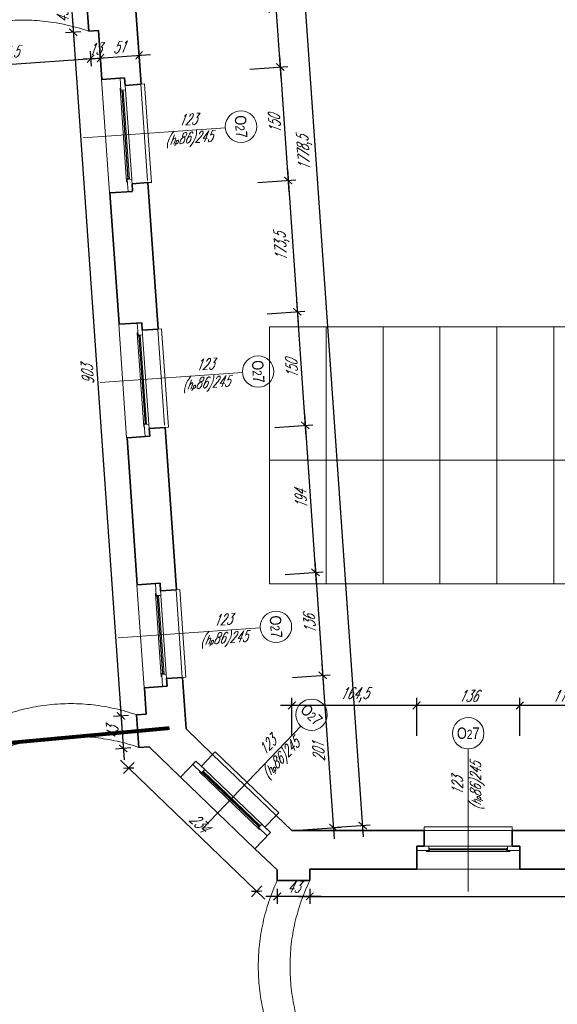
# Model space of a CAD drawing. Header units: millimetres. Extents: x 402 to 79005, y -7782 to 89952.
# Tile 145 of 256: x 22867 to 23576, y 29248 to 30546. Entities that reach past the tile are written whole.
import ezdxf

# ---------------------------------------------------------------- set-up
doc = ezdxf.new("R2010")
doc.units = ezdxf.units.MM
doc.header["$LTSCALE"] = 10
doc.linetypes.add('ACAD_ISO12W100', pattern=[21, 12, -3, 0, -3, 0, -3])
doc.linetypes.add('DASHED', pattern=[19.05, 12.7, -6.35])
doc.layers.get('0').update_dxf_attribs({"lineweight": 0})
doc.layers.get('Defpoints').update_dxf_attribs({"color": 253})
for name, color, linetype, lineweight in [('01 parter - ściany', 253, 'Continuous', 35), ('03-01_okna', 253, 'Continuous', 15), ('04-1_widok', 253, 'Continuous', 5), ('04-2_nad', 253, 'DASHED', 5), ('05-01_wymiary', 253, 'Continuous', 5), ('05-03_opis', 253, 'Continuous', 5)]:
    doc.layers.add(name, color=color, linetype=linetype, lineweight=lineweight)
doc.styles.add('ariel', font='ARIAL.TTF', dxfattribs={"width": 0.8})
doc.styles.add('ariel_wym', font='simplex.shx', dxfattribs={"width": 0.65, "oblique": 25})
doc.dimstyles.new('ariel 50', dxfattribs={"dimtxt": 15, "dimasz": 10, "dimexe": 10, "dimexo": 0, "dimgap": 5, "dimtad": 1, "dimdec": 1, "dimrnd": 0.5, "dimtxsty": 'ariel_wym', "dimblk": 'ARCHTICK', "dimcen": 2.5, "dimdle": 15, "dimazin": 0, "dimtfac": 1, "dimtdec": 1, "dimtix": 1, "dimtmove": 0, "dimatfit": 3, "dimldrblk": 'DOT', "dimfxl": 0, "dimarcsym": 0})
doc.dimstyles.new('ariel 50 wnętrze', dxfattribs={"dimtxt": 15, "dimasz": 10, "dimexe": 10, "dimexo": 0, "dimgap": 5, "dimtad": 1, "dimdec": 1, "dimrnd": 0.5, "dimtxsty": 'ariel_wym', "dimblk": 'ARCHTICK', "dimcen": 2.5, "dimdle": 15, "dimazin": 0, "dimtfac": 1, "dimtdec": 1, "dimtix": 1, "dimtmove": 0, "dimatfit": 3, "dimldrblk": 'DOT', "dimfxl": 0, "dimarcsym": 0})

# ---------------------------------------------------------------- blocks, each defined once
blk = doc.blocks.new('_ArchTick')
at = {"color": 0, "linetype": 'ByBlock', "const_width": 0.15}
blk.add_lwpolyline([(-0.5, -0.5), (0.5, 0.5)], dxfattribs=at)
blk = doc.blocks.new('*D1095')
at = {"layer": '05-01_wymiary', "color": 0, "lineweight": -2}
for p, q in [((23526.5, 29602.2), (23526.5, 29652.2)), ((23637.5, 29602.2), (23637.5, 29652.2)), ((23652.5, 29642.2), (23511.5, 29642.2))]:
    blk.add_line(p, q, dxfattribs=at)
at = {"layer": 'Defpoints', "color": 0}
for p in [(23526.5, 29642.2), (23526.5, 29426.5), (23637.5, 29426.4)]:
    blk.add_point(p, dxfattribs=at)
at = {"layer": '05-01_wymiary', "color": 0, "lineweight": -2, "xscale": 10, "yscale": 10, "zscale": 10, "rotation": 180}
blk.add_blockref('_ArchTick', (23526.5, 29642.2), dxfattribs=at)
at = {"layer": '05-01_wymiary', "color": 0, "lineweight": -2, "xscale": 10, "yscale": 10, "zscale": 10}
blk.add_blockref('_ArchTick', (23637.5, 29642.2), dxfattribs=at)
at = {"layer": '05-01_wymiary', "color": 0, "insert": (23582, 29654.7), "char_height": 15, "attachment_point": 5, "style": 'ariel_wym'}
blk.add_mtext('111', dxfattribs=at)
blk = doc.blocks.new('_Dot')
at = {"color": 0, "linetype": 'ByBlock', "lineweight": -2}
blk.add_line((-0.5, 0), (-1, 0), dxfattribs=at)
at = {"color": 0, "linetype": 'ByBlock', "const_width": 0.5}
blk.add_lwpolyline([(-0.25, 0, 1), (0.25, 0, 1)], format="xyb", close=True, dxfattribs=at)
blk = doc.blocks.new('*D1096')
at = {"layer": '05-01_wymiary', "color": 0, "lineweight": -2}
for p, q in [((23390.5, 29602.2), (23390.5, 29652.2)), ((23526.5, 29602.2), (23526.5, 29652.2)), ((23541.5, 29642.2), (23375.5, 29642.2))]:
    blk.add_line(p, q, dxfattribs=at)
at = {"layer": 'Defpoints', "color": 0}
for p in [(23390.5, 29642.2), (23390.5, 29426.4), (23526.5, 29426.5)]:
    blk.add_point(p, dxfattribs=at)
at = {"layer": '05-01_wymiary', "color": 0, "lineweight": -2, "xscale": 10, "yscale": 10, "zscale": 10, "rotation": 180}
blk.add_blockref('_ArchTick', (23390.5, 29642.2), dxfattribs=at)
at = {"layer": '05-01_wymiary', "color": 0, "lineweight": -2, "xscale": 10, "yscale": 10, "zscale": 10}
blk.add_blockref('_ArchTick', (23526.5, 29642.2), dxfattribs=at)
at = {"layer": '05-01_wymiary', "color": 0, "insert": (23458.5, 29654.7), "char_height": 15, "attachment_point": 5, "style": 'ariel_wym'}
blk.add_mtext('136', dxfattribs=at)
blk = doc.blocks.new('*D1097')
at = {"layer": '05-01_wymiary', "color": 0, "lineweight": -2}
for p, q in [((23225.9, 29602.2), (23225.9, 29652.2)), ((23390.5, 29602.2), (23390.5, 29652.2)), ((23405.5, 29642.2), (23210.9, 29642.2))]:
    blk.add_line(p, q, dxfattribs=at)
at = {"layer": 'Defpoints', "color": 0}
for p in [(23225.9, 29642.2), (23225.9, 29477.5), (23390.5, 29426.4)]:
    blk.add_point(p, dxfattribs=at)
at = {"layer": '05-01_wymiary', "color": 0, "lineweight": -2, "xscale": 10, "yscale": 10, "zscale": 10, "rotation": 180}
blk.add_blockref('_ArchTick', (23225.9, 29642.2), dxfattribs=at)
at = {"layer": '05-01_wymiary', "color": 0, "lineweight": -2, "xscale": 10, "yscale": 10, "zscale": 10}
blk.add_blockref('_ArchTick', (23390.5, 29642.2), dxfattribs=at)
at = {"layer": '05-01_wymiary', "color": 0, "insert": (23308.2, 29656.1), "char_height": 15, "attachment_point": 5, "style": 'ariel_wym'}
blk.add_mtext('164,5', dxfattribs=at)
blk = doc.blocks.new('*D1549')
at = {"layer": '05-01_wymiary', "color": 0, "lineweight": -2}
for p, q in [((23197.3, 30671.7), (23211.5, 30468.7)), ((23158.5, 30654), (23208.3, 30657.4)), ((23170.6, 30480.8), (23220.4, 30484.3))]:
    blk.add_line(p, q, dxfattribs=at)
at = {"layer": 'Defpoints', "color": 0}
for p in [(22963.3, 30640.3), (23210.5, 30483.6), (22974.9, 30467.2)]:
    blk.add_point(p, dxfattribs=at)
at = {"layer": '05-01_wymiary', "color": 0, "lineweight": -2, "xscale": 10, "yscale": 10, "zscale": 10}
for p, rotation in [((23198.4, 30656.7), 94.00000000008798), ((23210.5, 30483.6), 274.000000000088)]:
    blk.add_blockref('_ArchTick', p, dxfattribs=dict(at, rotation=rotation))
at = {"layer": '05-01_wymiary', "color": 0, "insert": (23190.5, 30569.2), "char_height": 15, "attachment_point": 5, "rotation": 94, "style": 'ariel_wym'}
blk.add_mtext('173,5', dxfattribs=at)
blk = doc.blocks.new('*D1550')
at = {"layer": '05-01_wymiary', "color": 0, "lineweight": -2}
for p, q in [((23209.4, 30498.6), (23222, 30319.1)), ((23170.6, 30480.8), (23220.4, 30484.3)), ((23181, 30331.2), (23230.9, 30334.7))]:
    blk.add_line(p, q, dxfattribs=at)
at = {"layer": 'Defpoints', "color": 0}
for p in [(22974.9, 30467.2), (23220.9, 30334), (22985.8, 30317.6)]:
    blk.add_point(p, dxfattribs=at)
at = {"layer": '05-01_wymiary', "color": 0, "lineweight": -2, "xscale": 10, "yscale": 10, "zscale": 10}
for p, rotation in [((23210.5, 30483.6), 94.00000000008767), ((23220.9, 30334), 274.0000000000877)]:
    blk.add_blockref('_ArchTick', p, dxfattribs=dict(at, rotation=rotation))
at = {"layer": '05-01_wymiary', "color": 0, "insert": (23203.2, 30408), "char_height": 15, "attachment_point": 5, "rotation": 94, "style": 'ariel_wym'}
blk.add_mtext('150', dxfattribs=at)
blk = doc.blocks.new('*D1551')
at = {"layer": '05-01_wymiary', "color": 0, "lineweight": -2}
for p, q in [((23219.9, 30349), (23234.1, 30146)), ((23181, 30331.2), (23230.9, 30334.7)), ((23193.1, 30158.1), (23243, 30161.6))]:
    blk.add_line(p, q, dxfattribs=at)
at = {"layer": 'Defpoints', "color": 0}
for p in [(22985.8, 30317.6), (23233, 30160.9), (22997.9, 30144.5)]:
    blk.add_point(p, dxfattribs=at)
at = {"layer": '05-01_wymiary', "color": 0, "lineweight": -2, "xscale": 10, "yscale": 10, "zscale": 10}
for p, rotation in [((23220.9, 30334), 94.00000000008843), ((23233, 30160.9), 274.0000000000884)]:
    blk.add_blockref('_ArchTick', p, dxfattribs=dict(at, rotation=rotation))
at = {"layer": '05-01_wymiary', "color": 0, "insert": (23213.1, 30246.5), "char_height": 15, "attachment_point": 5, "rotation": 94, "style": 'ariel_wym'}
blk.add_mtext('173,5', dxfattribs=at)
blk = doc.blocks.new('*D1552')
at = {"layer": '05-01_wymiary', "color": 0, "lineweight": -2}
for p, q in [((23232, 30175.9), (23244.5, 29996.4)), ((23193.1, 30158.1), (23243, 30161.6)), ((23203.6, 30008.5), (23253.5, 30012))]:
    blk.add_line(p, q, dxfattribs=at)
at = {"layer": 'Defpoints', "color": 0}
for p in [(22997.9, 30144.5), (23243.5, 30011.3), (23007.9, 29994.9)]:
    blk.add_point(p, dxfattribs=at)
at = {"layer": '05-01_wymiary', "color": 0, "lineweight": -2, "xscale": 10, "yscale": 10, "zscale": 10}
for p, rotation in [((23233, 30160.9), 94.00000000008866), ((23243.5, 30011.3), 274.0000000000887)]:
    blk.add_blockref('_ArchTick', p, dxfattribs=dict(at, rotation=rotation))
at = {"layer": '05-01_wymiary', "color": 0, "insert": (23225.8, 30085.3), "char_height": 15, "attachment_point": 5, "rotation": 94, "style": 'ariel_wym'}
blk.add_mtext('150', dxfattribs=at)
blk = doc.blocks.new('*D1553')
at = {"layer": '05-01_wymiary', "color": 0, "lineweight": -2}
for p, q in [((23242.4, 30026.3), (23258.1, 29802.7)), ((23203.6, 30008.5), (23253.5, 30012)), ((23217.1, 29814.8), (23267, 29818.3))]:
    blk.add_line(p, q, dxfattribs=at)
at = {"layer": 'Defpoints', "color": 0}
for p in [(23007.9, 29994.9), (23257, 29817.6), (23021.9, 29801.2)]:
    blk.add_point(p, dxfattribs=at)
at = {"layer": '05-01_wymiary', "color": 0, "lineweight": -2, "xscale": 10, "yscale": 10, "zscale": 10}
for p, rotation in [((23243.5, 30011.3), 94.00000000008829), ((23257, 29817.6), 274.0000000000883)]:
    blk.add_blockref('_ArchTick', p, dxfattribs=dict(at, rotation=rotation))
at = {"layer": '05-01_wymiary', "color": 0, "insert": (23237.8, 29913.6), "char_height": 15, "attachment_point": 5, "rotation": 94, "style": 'ariel_wym'}
blk.add_mtext('194', dxfattribs=at)
blk = doc.blocks.new('*D1554')
at = {"layer": '05-01_wymiary', "color": 0, "lineweight": -2}
for p, q in [((23256, 29832.6), (23267.6, 29667)), ((23217.1, 29814.8), (23267, 29818.3)), ((23226.6, 29679.2), (23276.5, 29682.7))]:
    blk.add_line(p, q, dxfattribs=at)
at = {"layer": 'Defpoints', "color": 0}
for p in [(23021.9, 29801.2), (23266.5, 29682), (23031, 29665.5)]:
    blk.add_point(p, dxfattribs=at)
at = {"layer": '05-01_wymiary', "color": 0, "lineweight": -2, "xscale": 10, "yscale": 10, "zscale": 10}
for p, rotation in [((23257, 29817.6), 94.00000000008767), ((23266.5, 29682), 274.0000000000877)]:
    blk.add_blockref('_ArchTick', p, dxfattribs=dict(at, rotation=rotation))
at = {"layer": '05-01_wymiary', "color": 0, "insert": (23249.3, 29748.9), "char_height": 15, "attachment_point": 5, "rotation": 94, "style": 'ariel_wym'}
blk.add_mtext('136', dxfattribs=at)
blk = doc.blocks.new('*D1555')
at = {"layer": '05-01_wymiary', "color": 0, "lineweight": -2}
for p, q in [((23265.5, 29696.9), (23281.6, 29466.4)), ((23226.6, 29679.2), (23276.5, 29682.7)), ((23240.7, 29478.5), (23290.5, 29482))]:
    blk.add_line(p, q, dxfattribs=at)
at = {"layer": 'Defpoints', "color": 0}
for p in [(23031, 29665.5), (23280.6, 29481.3), (23225.9, 29477.5)]:
    blk.add_point(p, dxfattribs=at)
at = {"layer": '05-01_wymiary', "color": 0, "lineweight": -2, "xscale": 10, "yscale": 10, "zscale": 10}
for p, rotation in [((23266.5, 29682), 94.00000000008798), ((23280.6, 29481.3), 274.000000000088)]:
    blk.add_blockref('_ArchTick', p, dxfattribs=dict(at, rotation=rotation))
at = {"layer": '05-01_wymiary', "color": 0, "insert": (23261.1, 29580.8), "char_height": 15, "attachment_point": 5, "rotation": 94, "style": 'ariel_wym'}
blk.add_mtext('201', dxfattribs=at)
blk = doc.blocks.new('*D1556')
at = {"layer": '05-01_wymiary', "color": 0, "lineweight": -2}
for p, q in [((23320.2, 29469.1), (23194.1, 31273)), ((23155.2, 31255.3), (23205.1, 31258.8)), ((23279.3, 29481.2), (23329.2, 29484.7))]:
    blk.add_line(p, q, dxfattribs=at)
at = {"layer": 'Defpoints', "color": 0}
for p in [(23195.1, 31258.1), (22972.2, 31242.5), (23225.9, 29477.5)]:
    blk.add_point(p, dxfattribs=at)
at = {"layer": '05-01_wymiary', "color": 0, "lineweight": -2, "xscale": 10, "yscale": 10, "zscale": 10}
for p, rotation in [((23195.1, 31258.1), 94.0000000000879), ((23319.2, 29484), 274.0000000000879)]:
    blk.add_blockref('_ArchTick', p, dxfattribs=dict(at, rotation=rotation))
at = {"layer": '05-01_wymiary', "color": 0, "insert": (23243.3, 30370.1), "char_height": 15, "attachment_point": 5, "rotation": 94, "style": 'ariel_wym'}
blk.add_mtext('1778,5', dxfattribs=at)
blk = doc.blocks.new('*D1557')
at = {"layer": '05-01_wymiary', "color": 0, "lineweight": -2}
for p, q in [((23234.5, 29390.6), (23992.9, 29390.6)), ((23249.5, 29400.6), (23249.5, 29380.6)), ((23977.9, 29400.6), (23977.9, 29380.6))]:
    blk.add_line(p, q, dxfattribs=at)
at = {"layer": 'Defpoints', "color": 0}
for p in [(23249.5, 29426.5), (23977.9, 29426.5), (23977.9, 29390.6)]:
    blk.add_point(p, dxfattribs=at)
at = {"layer": '05-01_wymiary', "color": 0, "lineweight": -2, "xscale": 10, "yscale": 10, "zscale": 10, "rotation": 180}
blk.add_blockref('_ArchTick', (23249.5, 29390.6), dxfattribs=at)
at = {"layer": '05-01_wymiary', "color": 0, "lineweight": -2, "xscale": 10, "yscale": 10, "zscale": 10}
blk.add_blockref('_ArchTick', (23977.9, 29390.6), dxfattribs=at)
at = {"layer": '05-01_wymiary', "color": 0, "insert": (23613.7, 29404.6), "char_height": 15, "attachment_point": 5, "style": 'ariel_wym'}
blk.add_mtext('728,5', dxfattribs=at)
blk = doc.blocks.new('*D1680')
at = {"layer": '05-01_wymiary', "color": 0, "lineweight": -2}
for p, q in [((22933.4, 30587.1), (22938.5, 30514.3)), ((22944.4, 30572.8), (22924.4, 30571.4)), ((22947.4, 30530), (22927.4, 30528.6))]:
    blk.add_line(p, q, dxfattribs=at)
at = {"layer": 'Defpoints', "color": 0}
for p in [(22954.9, 30573.5), (22957.9, 30530.7), (22937.4, 30529.3)]:
    blk.add_point(p, dxfattribs=at)
at = {"layer": '05-01_wymiary', "color": 0, "lineweight": -2, "xscale": 10, "yscale": 10, "zscale": 10}
for p, rotation in [((22934.4, 30572.1), 94.00000000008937), ((22937.4, 30529.3), 274.0000000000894)]:
    blk.add_blockref('_ArchTick', p, dxfattribs=dict(at, rotation=rotation))
at = {"layer": '05-01_wymiary', "color": 0, "insert": (22923.5, 30549.8), "char_height": 15, "attachment_point": 5, "rotation": 94, "style": 'ariel_wym'}
blk.add_mtext('43', dxfattribs=at)
blk = doc.blocks.new('*D1681')
at = {"layer": '05-01_wymiary', "color": 0, "lineweight": -2}
for p, q in [((22936.4, 30544.3), (23001.5, 29613.4)), ((22947.4, 30530), (22927.4, 30528.6)), ((23010.4, 29629.1), (22990.4, 29627.7))]:
    blk.add_line(p, q, dxfattribs=at)
at = {"layer": 'Defpoints', "color": 0}
for p in [(22957.9, 30530.7), (23000.4, 29628.4), (23020.9, 29629.8)]:
    blk.add_point(p, dxfattribs=at)
at = {"layer": '05-01_wymiary', "color": 0, "lineweight": -2, "xscale": 10, "yscale": 10, "zscale": 10}
for p, rotation in [((22937.4, 30529.3), 94.00000000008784), ((23000.4, 29628.4), 274.0000000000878)]:
    blk.add_blockref('_ArchTick', p, dxfattribs=dict(at, rotation=rotation))
at = {"layer": '05-01_wymiary', "color": 0, "insert": (22956.4, 30078), "char_height": 15, "attachment_point": 5, "rotation": 94, "style": 'ariel_wym'}
blk.add_mtext('903', dxfattribs=at)
blk = doc.blocks.new('*D1682')
at = {"layer": '05-01_wymiary', "color": 0, "lineweight": -2}
for p, q in [((22999.4, 29643.4), (23004.5, 29570.6)), ((23010.4, 29629.1), (22990.4, 29627.7)), ((23013.4, 29586.2), (22993.4, 29584.8))]:
    blk.add_line(p, q, dxfattribs=at)
at = {"layer": 'Defpoints', "color": 0}
for p in [(23020.9, 29629.8), (23003.4, 29585.5), (23023.9, 29586.9)]:
    blk.add_point(p, dxfattribs=at)
at = {"layer": '05-01_wymiary', "color": 0, "lineweight": -2, "xscale": 10, "yscale": 10, "zscale": 10}
for p, rotation in [((23000.4, 29628.4), 94.00000000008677), ((23003.4, 29585.5), 274.0000000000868)]:
    blk.add_blockref('_ArchTick', p, dxfattribs=dict(at, rotation=rotation))
at = {"layer": '05-01_wymiary', "color": 0, "insert": (22989.4, 29606.1), "char_height": 15, "attachment_point": 5, "rotation": 94, "style": 'ariel_wym'}
blk.add_mtext('43', dxfattribs=at)
blk = doc.blocks.new('*D1683')
at = {"layer": '05-01_wymiary', "color": 0, "lineweight": -2}
for p, q in [((22999.9, 29570.1), (23190.3, 29386.9)), ((23017.7, 29566.9), (23003.8, 29552.5)), ((23186.4, 29404.5), (23172.5, 29390.1))]:
    blk.add_line(p, q, dxfattribs=at)
at = {"layer": 'Defpoints', "color": 0}
for p in [(23037.8, 29587.8), (23206.5, 29425.4), (23179.5, 29397.3)]:
    blk.add_point(p, dxfattribs=at)
at = {"layer": '05-01_wymiary', "color": 0, "lineweight": -2, "xscale": 10, "yscale": 10, "zscale": 10}
for p, rotation in [((23010.7, 29559.7), 136.0874923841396), ((23179.5, 29397.3), 316.0874923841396)]:
    blk.add_blockref('_ArchTick', p, dxfattribs=dict(at, rotation=rotation))
at = {"layer": '05-01_wymiary', "color": 0, "insert": (23103.8, 29487.5), "char_height": 15, "attachment_point": 5, "rotation": 316.0875, "style": 'ariel_wym'}
blk.add_mtext('234', dxfattribs=at)
blk = doc.blocks.new('*D1684')
at = {"layer": '05-01_wymiary', "color": 0, "lineweight": -2}
for p, q in [((23264.5, 29390.6), (23191.5, 29390.6)), ((23206.5, 29400.6), (23206.5, 29380.6)), ((23249.5, 29400.6), (23249.5, 29380.6))]:
    blk.add_line(p, q, dxfattribs=at)
at = {"layer": 'Defpoints', "color": 0}
for p in [(23249.5, 29426.5), (23206.5, 29411.4), (23206.5, 29390.6)]:
    blk.add_point(p, dxfattribs=at)
at = {"layer": '05-01_wymiary', "color": 0, "lineweight": -2, "xscale": 10, "yscale": 10, "zscale": 10, "rotation": 180}
blk.add_blockref('_ArchTick', (23206.5, 29390.6), dxfattribs=at)
at = {"layer": '05-01_wymiary', "color": 0, "lineweight": -2, "xscale": 10, "yscale": 10, "zscale": 10}
blk.add_blockref('_ArchTick', (23249.5, 29390.6), dxfattribs=at)
at = {"layer": '05-01_wymiary', "color": 0, "insert": (23228, 29403.1), "char_height": 15, "attachment_point": 5, "style": 'ariel_wym'}
blk.add_mtext('43', dxfattribs=at)
blk = doc.blocks.new('*D1708')
at = {"layer": '05-01_wymiary', "color": 0, "lineweight": -2}
for p, q in [((22959.7, 30504.4), (22961.1, 30484.5)), ((22720.6, 30477.7), (22975.4, 30495.5)), ((22734.9, 30488.7), (22736.3, 30468.7))]:
    blk.add_line(p, q, dxfattribs=at)
at = {"layer": 'Defpoints', "color": 0}
for p in [(22957.9, 30530.6), (22733.6, 30507.8), (22960.4, 30494.4)]:
    blk.add_point(p, dxfattribs=at)
at = {"layer": '05-01_wymiary', "color": 0, "lineweight": -2, "xscale": 10, "yscale": 10, "zscale": 10}
for p, rotation in [((22960.4, 30494.4), 3.999999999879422), ((22735.6, 30478.7), 183.9999999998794)]:
    blk.add_blockref('_ArchTick', p, dxfattribs=dict(at, rotation=rotation))
at = {"layer": '05-01_wymiary', "color": 0, "insert": (22847.1, 30500.5), "char_height": 15, "attachment_point": 5, "rotation": 4, "style": 'ariel_wym'}
blk.add_mtext('225,5', dxfattribs=at)
blk = doc.blocks.new('*D1709')
at = {"layer": '05-01_wymiary', "color": 0, "lineweight": -2}
for p, q in [((22959.7, 30504.4), (22961.1, 30484.5)), ((22972.7, 30505.3), (22974.1, 30485.4)), ((22960.4, 30494.4), (22950.5, 30493.7)), ((22960.4, 30494.4), (22973.4, 30495.3)), ((22973.4, 30495.3), (22983.4, 30496))]:
    blk.add_line(p, q, dxfattribs=at)
at = {"layer": 'Defpoints', "color": 0}
for p in [(22957.9, 30530.6), (22970.9, 30531.5), (22973.4, 30495.3)]:
    blk.add_point(p, dxfattribs=at)
at = {"layer": '05-01_wymiary', "color": 0, "lineweight": -2, "xscale": 10, "yscale": 10, "zscale": 10}
for p, rotation in [((22960.4, 30494.4), 3.999999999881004), ((22973.4, 30495.3), 183.999999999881)]:
    blk.add_blockref('_ArchTick', p, dxfattribs=dict(at, rotation=rotation))
at = {"layer": '05-01_wymiary', "color": 0, "insert": (22966, 30507.4), "char_height": 15, "attachment_point": 5, "rotation": 4, "style": 'ariel_wym'}
blk.add_mtext('13', dxfattribs=at)
blk = doc.blocks.new('*D1710')
at = {"layer": '05-01_wymiary', "color": 0, "lineweight": -2}
for p, q in [((22972.7, 30505.3), (22974.1, 30485.4)), ((23023.6, 30508.9), (23025, 30488.9)), ((22958.4, 30494.3), (23039.2, 30500))]:
    blk.add_line(p, q, dxfattribs=at)
at = {"layer": 'Defpoints', "color": 0}
for p in [(23020.2, 30557.3), (22970.9, 30531.5), (23024.3, 30498.9)]:
    blk.add_point(p, dxfattribs=at)
at = {"layer": '05-01_wymiary', "color": 0, "lineweight": -2, "xscale": 10, "yscale": 10, "zscale": 10}
for p, rotation in [((23024.3, 30498.9), 3.999999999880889), ((22973.4, 30495.3), 183.9999999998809)]:
    blk.add_blockref('_ArchTick', p, dxfattribs=dict(at, rotation=rotation))
at = {"layer": '05-01_wymiary', "color": 0, "insert": (22998, 30509.6), "char_height": 15, "attachment_point": 5, "rotation": 4, "style": 'ariel_wym'}
blk.add_mtext('51', dxfattribs=at)

msp = doc.modelspace()

# ---------------------------------------------------------------- linework, layer by layer
at = {"layer": '01 parter - ściany'}
for p, q in [((23026.95, 30460.79), (23013.45, 30653.82)), ((22954.91, 30573.54), (22957.9, 30530.64)), ((22957.9, 30530.64), (22970.87, 30531.55)), ((22975.3, 30467.2), (22970.87, 30531.55)), ((22975.3, 30467.2), (23005.29, 30469.28)), ((23005.98, 30459.33), (23005.29, 30469.28)), ((23026.87, 30460.78), (23005.98, 30459.33)), ((23036.01, 30331.1), (23015.05, 30329.65)), ((23015.76, 30319.7), (23015.07, 30329.65)), ((23049.51, 30138.08), (23036.01, 30331.1)), ((22985.83, 30317.59), (23015.74, 30319.67)), ((22985.83, 30317.59), (23015.74, 30319.67)), ((22997.86, 30144.49), (22985.83, 30317.59)), ((22997.86, 30144.49), (23027.86, 30146.57)), ((23028.55, 30136.62), (23027.86, 30146.57)), ((23049.43, 30138.07), (23028.55, 30136.62)), ((23058.58, 30008.39), (23037.62, 30006.94)), ((23038.33, 29996.99), (23037.64, 30006.94)), ((23073.52, 29794.76), (23058.58, 30008.39)), ((23008.4, 29994.88), (23038.31, 29996.96)), ((23008.4, 29994.88), (23038.31, 29996.96)), ((23021.95, 29801.18), (23008.4, 29994.88)), ((23021.95, 29801.18), (23051.94, 29803.26)), ((23052.63, 29793.31), (23051.94, 29803.26)), ((23073.52, 29794.76), (23052.63, 29793.31)), ((23081.61, 29679.02), (23060.65, 29677.56)), ((23061.36, 29667.62), (23060.67, 29677.57)), ((23086.36, 29611.19), (23081.61, 29679.02)), ((23031.43, 29665.51), (23061.34, 29667.59)), ((23031.43, 29665.51), (23061.34, 29667.59)), ((23033.86, 29630.75), (23031.46, 29665.16)), ((23033.86, 29630.75), (23020.9, 29629.84)), ((23020.9, 29629.84), (23023.9, 29586.85)), ((23121.27, 29577.53), (23086.36, 29611.19)), ((23023.9, 29586.85), (23037.84, 29587.82)), ((23078.97, 29547.5), (23037.84, 29587.82)), ((23121.27, 29577.53), (23106.45, 29562.04)), ((23078.97, 29547.5), (23099.37, 29568.82)), ((23106.57, 29561.92), (23099.36, 29568.82)), ((23205.13, 29497.35), (23190.27, 29481.82)), ((23225.87, 29477.5), (23205.13, 29497.35)), ((23197.61, 29474.82), (23190.4, 29481.71)), ((23177.22, 29453.46), (23197.61, 29474.79)), ((23400.47, 29477.44), (23225.87, 29477.5)), ((23400.47, 29477.44), (23400.47, 29456.85)), ((23516.5, 29477.5), (23516.5, 29456.92)), ((23516.5, 29477.5), (23647.47, 29477.45)), ((23206.55, 29425.4), (23177.22, 29453.47)), ((23390.5, 29456.87), (23400.47, 29456.87)), ((23390.5, 29426.44), (23390.5, 29456.87)), ((23516.5, 29456.92), (23526.47, 29456.92)), ((23526.47, 29426.5), (23526.47, 29456.92)), ((23206.55, 29425.4), (23206.55, 29411.4)), ((23249.55, 29411.4), (23249.55, 29426.5)), ((23390.5, 29426.44), (23249.55, 29426.5)), ((23637.46, 29426.45), (23526.47, 29426.5)), ((23206.55, 29411.4), (23249.55, 29411.4))]:
    msp.add_line(p, q, dxfattribs=at)
at = {"layer": '03-01_okna', "linetype": 'Continuous', "lineweight": 0}
for p, q in [((22999.49, 30451.84), (23003.48, 30452.11)), ((23001.48, 30451.97), (23009.59, 30336.32)), ((23001.98, 30452.01), (23010.09, 30336.35)), ((23003.41, 30453.11), (23011.66, 30335.46)), ((23014.65, 30335.66), (23006.4, 30453.32)), ((23026.44, 30460.79), (23031.42, 30461.14)), ((23031.42, 30461.14), (23040.53, 30331.46)), ((23007.6, 30336.18), (23011.59, 30336.45)), ((23022.05, 30129.12), (23026.04, 30129.4)), ((23024.05, 30129.26), (23032.16, 30013.6)), ((23024.55, 30129.3), (23032.66, 30013.64)), ((23025.97, 30130.4), (23034.22, 30012.74)), ((23037.22, 30012.95), (23028.97, 30130.61)), ((23049, 30138.08), (23053.99, 30138.43)), ((23053.99, 30138.43), (23063.1, 30008.75)), ((23030.16, 30013.46), (23034.15, 30013.74)), ((23073.09, 29794.77), (23078.07, 29795.12)), ((23078.07, 29795.12), (23086.13, 29679.37)), ((23046.14, 29785.82), (23050.13, 29786.09)), ((23048.13, 29785.96), (23055.19, 29684.23)), ((23048.63, 29785.99), (23055.69, 29684.27)), ((23050.06, 29787.09), (23057.26, 29683.37)), ((23060.25, 29683.58), (23053.05, 29787.3)), ((23053.2, 29684.09), (23057.19, 29684.37)), ((23121.27, 29577.53), (23124.73, 29581.15)), ((23124.73, 29581.15), (23208.7, 29500.85)), ((23186.05, 29485.85), (23110.93, 29557.75)), ((23106.81, 29552), (23109.58, 29554.9)), ((23108.19, 29553.45), (23181.87, 29482.93)), ((23108.54, 29553.81), (23182.22, 29483.29)), ((23108.85, 29555.59), (23183.98, 29483.68)), ((23180.49, 29481.48), (23183.26, 29484.37)), ((23400.47, 29482.44), (23516.5, 29482.44)), ((23400.47, 29477.44), (23400.47, 29482.44)), ((23516.5, 29477.44), (23516.5, 29482.44)), ((23510.47, 29456.92), (23406.5, 29456.87)), ((23406.5, 29453.87), (23510.47, 29453.92)), ((23407.5, 29449.87), (23407.5, 29453.87)), ((23509.47, 29449.92), (23509.47, 29453.92)), ((23407.5, 29452.37), (23509.47, 29452.42)), ((23407.5, 29451.87), (23509.47, 29451.92))]:
    msp.add_line(p, q, dxfattribs=at)
at = {"layer": '03-01_okna', "linetype": 'DASHED'}
for p, q in [((23026.44, 30460.79), (23035.54, 30331.11)), ((23040.53, 30331.46), (23035.54, 30331.11)), ((23049, 30138.08), (23058.11, 30008.4)), ((23063.1, 30008.75), (23058.11, 30008.4)), ((23073.09, 29794.77), (23081.14, 29679.03)), ((23086.13, 29679.37), (23081.14, 29679.03)), ((23121.27, 29577.53), (23205.24, 29497.23)), ((23208.7, 29500.85), (23205.24, 29497.23)), ((23400.47, 29477.44), (23516.5, 29477.44))]:
    msp.add_line(p, q, dxfattribs=at)
at = {"layer": '03-01_okna', "linetype": 'Continuous', "lineweight": 0}
for points in [[(23000.42, 30452.9), (22999.31, 30468.86), (23005.29, 30469.28), (23006.4, 30453.32)], [(23009.77, 30319.29), (23008.67, 30335.25), (23014.65, 30335.66), (23015.76, 30319.7)], [(23022.98, 30130.19), (23021.87, 30146.15), (23027.86, 30146.57), (23028.97, 30130.61)], [(23032.34, 29996.57), (23031.23, 30012.54), (23037.22, 30012.95), (23038.32, 29996.99)], [(23047.07, 29786.88), (23045.96, 29802.84), (23051.94, 29803.26), (23053.05, 29787.3)], [(23055.37, 29667.2), (23054.26, 29683.16), (23060.25, 29683.58), (23061.36, 29667.62)], [(23106.78, 29553.42), (23095.22, 29564.48), (23099.37, 29568.82), (23110.93, 29557.75)], [(23193.47, 29470.45), (23181.9, 29481.51), (23186.05, 29485.85), (23197.62, 29474.78)], [(23406.5, 29450.87), (23390.5, 29450.87), (23390.5, 29456.87), (23406.5, 29456.87)], [(23526.47, 29450.92), (23510.47, 29450.92), (23510.47, 29456.92), (23526.47, 29456.92)]]:
    msp.add_lwpolyline(points, close=True, dxfattribs=at)
for points in [[(23000.21, 30455.9), (22999.21, 30455.83), (23007.88, 30332.19), (23008.87, 30332.26)], [(23022.77, 30133.18), (23021.78, 30133.11), (23030.44, 30009.47), (23031.44, 30009.54)], [(23046.86, 29789.88), (23045.86, 29789.81), (23053.47, 29680.1), (23054.47, 29680.17)], [(23104.61, 29555.49), (23103.92, 29554.77), (23183.38, 29478.72), (23184.07, 29479.44)], [(23403.5, 29450.87), (23403.5, 29449.87), (23513.47, 29449.92), (23513.47, 29450.92)]]:
    msp.add_lwpolyline(points, dxfattribs=at)
at = {"layer": '04-1_widok'}
for p, q in [((22985.36, 30317.58), (22974.87, 30467.15)), ((23007.93, 29994.86), (22997.43, 30144.44)), ((23196.24, 29802.62), (23196.24, 30141.06)), ((23196.24, 30141.06), (23796.24, 30141.06)), ((23271.24, 29802.62), (23271.24, 30141.06)), ((23346.24, 30141.06), (23346.24, 29802.62)), ((23421.24, 29802.62), (23421.24, 30141.06)), ((23496.24, 30141.06), (23496.24, 29802.62)), ((23571.24, 29802.62), (23571.24, 30141.06)), ((23196.24, 29965.63), (23796.24, 29965.63)), ((23030.96, 29665.49), (23021.52, 29801.13)), ((23796.24, 29802.62), (23196.24, 29802.62)), ((23177.22, 29453.47), (23078.99, 29547.49)), ((23526.47, 29426.44), (23390.47, 29426.44))]:
    msp.add_line(p, q, dxfattribs=at)
at = {"layer": '04-2_nad', "ltscale": 2}
for centre, radius, start, end in [((22870.57, 30276.68), 268.65, 71.03179, 120.8085), ((22934.01, 29381.58), 263.02, 70.71031, 121.63637), ((22936.57, 29332.88), 268.65, 71.03179, 120.8085), ((23449.44, 29298.4), 267.89, 155.05034, 204.94966), ((23481.39, 29298.4), 257.92, 154.01506, 205.98494)]:
    msp.add_arc(centre, radius, start, end, dxfattribs=at)
at = {"layer": '05-03_opis', "lineweight": 0}
for p, q in [((22950.58, 30390.33), (23138.14, 30403.44)), ((22973.14, 30067.61), (23160.7, 30080.73)), ((22996.7, 29731.28), (23184.26, 29744.39)), ((23107.52, 29479.15), (23237.52, 29614.98)), ((23458.48, 29396.83), (23458.48, 29584.85))]:
    msp.add_line(p, q, dxfattribs=at)
at = {"layer": '05-03_opis', "linetype": 'ACAD_ISO12W100', "ltscale": 5, "const_width": 5}
msp.add_lwpolyline([(22713.26, 29580), (23064.52, 29612.34)], dxfattribs=at)
at = {"layer": '05-03_opis', "lineweight": 0}
for centre in [(23158.78, 30404.88), (23181.34, 30082.17), (23204.9, 29745.83), (23251.83, 29629.93), (23458.48, 29605.54)]:
    msp.add_circle(centre, 20.69, dxfattribs=at)

# ---------------------------------------------------------------- texts
at = {"layer": '05-03_opis', "lineweight": 0, "attachment_point": 5}
for s, insert, char_height, width, rotation, style in [('123\\P({\\H0.8333x;h\\H0.6x;p}86)245', (23089.37, 30400.03), 14.4, 62.6613, 4, 'ariel_wym'), ('O{\\H0.8x;2}7', (23158.78, 30404.88), 15, 75.1935, 274, 'ariel'), ('123\\P({\\H0.8333x;h\\H0.6x;p}86)245', (23111.94, 30077.32), 14.4, 62.6613, 4, 'ariel_wym'), ('O{\\H0.8x;2}7', (23181.34, 30082.17), 15, 75.1935, 274, 'ariel'), ('123\\P({\\H0.8333x;h\\H0.6x;p}86)245', (23135.5, 29740.98), 14.4, 62.6613, 4, 'ariel_wym'), ('O{\\H0.8x;2}7', (23204.9, 29745.83), 15, 75.1935, 274, 'ariel'), ('O{\\H0.8x;2}7', (23251.83, 29629.93), 15, 75.1935, 316.25491, 'ariel'), ('123\\P({\\H0.8333x;h\\H0.6x;p}86)245', (23203.72, 29579.67), 14.4, 62.6613, 46.25491, 'ariel_wym'), ('123\\P({\\H0.8333x;h\\H0.6x;p}86)245', (23458.48, 29535.97), 14.4, 62.6613, 90, 'ariel_wym')]:
    msp.add_mtext(s, dxfattribs=dict(at, insert=insert, char_height=char_height, width=width, rotation=rotation, style=style))
at = {"layer": '05-03_opis', "lineweight": 0, "insert": (23458.48, 29605.54), "char_height": 15, "width": 75.1935, "attachment_point": 5, "style": 'ariel'}
msp.add_mtext('O{\\H0.8x;2}7', dxfattribs=at)

# ---------------------------------------------------------------- dimensions: what is measured, and where the dimension line sits
at = {"layer": '05-01_wymiary'}
dim = msp.add_linear_dim(base=(23195.14, 31258.09), p1=(23225.87, 29477.5), p2=(22972.22, 31242.5), angle=94, dimstyle='ariel 50', dxfattribs=at)
dim.commit()
dim.dimension.update_dxf_attribs({"geometry": '*D1556', "text_midpoint": (23243.27, 30370.08)})
for base, p1, p2, angle, dimstyle, picture, middle in [((23210.47, 30483.63), (22963.27, 30640.31), (22974.87, 30467.15), 94, 'ariel 50', '*D1549', (23190.52, 30569.21)), ((22937.42, 30529.31), (22954.91, 30573.54), (22957.9, 30530.74), 94, 'ariel 50 wnętrze', '*D1680', (22923.45, 30549.84)), ((23024.28, 30498.91), (22970.87, 30531.55), (23020.2, 30557.3), 4, 'ariel 50 wnętrze', '*D1710', (22997.97, 30509.6)), ((23000.41, 29628.41), (22957.9, 30530.74), (23020.9, 29629.84), 94, 'ariel 50 wnętrze', '*D1681', (22956.45, 30077.99)), ((22960.44, 30494.44), (22733.58, 30507.78), (22957.9, 30530.64), 4, 'ariel 50 wnętrze', '*D1708', (22847.05, 30500.47)), ((22973.4, 30495.35), (22957.9, 30530.64), (22970.87, 30531.55), 4, 'ariel 50 wnętrze', '*D1709', (22966.05, 30507.36)), ((23220.93, 30334.03), (22974.87, 30467.15), (22985.83, 30317.59), 94, 'ariel 50', '*D1550', (23203.23, 30407.96)), ((23233.03, 30160.93), (22985.83, 30317.59), (22997.86, 30144.49), 94, 'ariel 50', '*D1551', (23213.08, 30246.51)), ((23243.49, 30011.34), (22997.86, 30144.49), (23007.93, 29994.86), 94, 'ariel 50', '*D1552', (23225.79, 30085.26)), ((23257.04, 29817.62), (23007.93, 29994.86), (23021.95, 29801.18), 94, 'ariel 50', '*D1553', (23237.8, 29913.61)), ((23266.52, 29681.97), (23021.95, 29801.18), (23030.96, 29665.49), 94, 'ariel 50', '*D1554', (23249.31, 29748.92)), ((23280.55, 29481.32), (23030.96, 29665.49), (23225.87, 29477.5), 94, 'ariel 50', '*D1555', (23261.07, 29580.77)), ((23003.41, 29585.51), (23020.9, 29629.84), (23023.89, 29586.95), 94, 'ariel 50 wnętrze', '*D1682', (22989.44, 29606.09))]:
    dim = msp.add_linear_dim(base=base, p1=p1, p2=p2, angle=angle, dimstyle=dimstyle, override={"dimtmove": 1}, dxfattribs=at)
    dim.commit()
    dim.dimension.update_dxf_attribs({"geometry": picture, "text_midpoint": middle})
for base, p1, p2, dimstyle, picture, middle in [((23225.87, 29642.2), (23390.5, 29426.44), (23225.87, 29477.5), 'ariel 50', '*D1097', (23308.18, 29656.12)), ((23390.5, 29642.2), (23526.47, 29426.5), (23390.5, 29426.44), 'ariel 50', '*D1096', (23458.48, 29654.7)), ((23526.47, 29642.2), (23637.46, 29426.45), (23526.47, 29426.5), 'ariel 50', '*D1095', (23581.97, 29654.7)), ((23206.55, 29390.64), (23249.55, 29426.5), (23206.55, 29411.4), 'ariel 50 wnętrze', '*D1684', (23228.05, 29403.14))]:
    dim = msp.add_linear_dim(base=base, p1=p1, p2=p2, dimstyle=dimstyle, override={"dimtmove": 1}, dxfattribs=at)
    dim.commit()
    dim.dimension.update_dxf_attribs({"geometry": picture, "text_midpoint": middle})
dim = msp.add_aligned_dim(p1=(23037.84, 29587.82), p2=(23206.55, 29425.4), distance=-39.07, dimstyle='ariel 50 wnętrze', dxfattribs=at)
dim.commit()
dim.dimension.update_dxf_attribs({"geometry": '*D1683', "text_midpoint": (23103.77, 29487.47)})
dim = msp.add_linear_dim(base=(23977.91, 29390.64), p1=(23249.55, 29426.5), p2=(23977.91, 29426.45), dimstyle='ariel 50 wnętrze', dxfattribs=at)
dim.commit()
dim.dimension.update_dxf_attribs({"geometry": '*D1557', "text_midpoint": (23613.73, 29404.57)})

doc.saveas('drawing.dxf')
